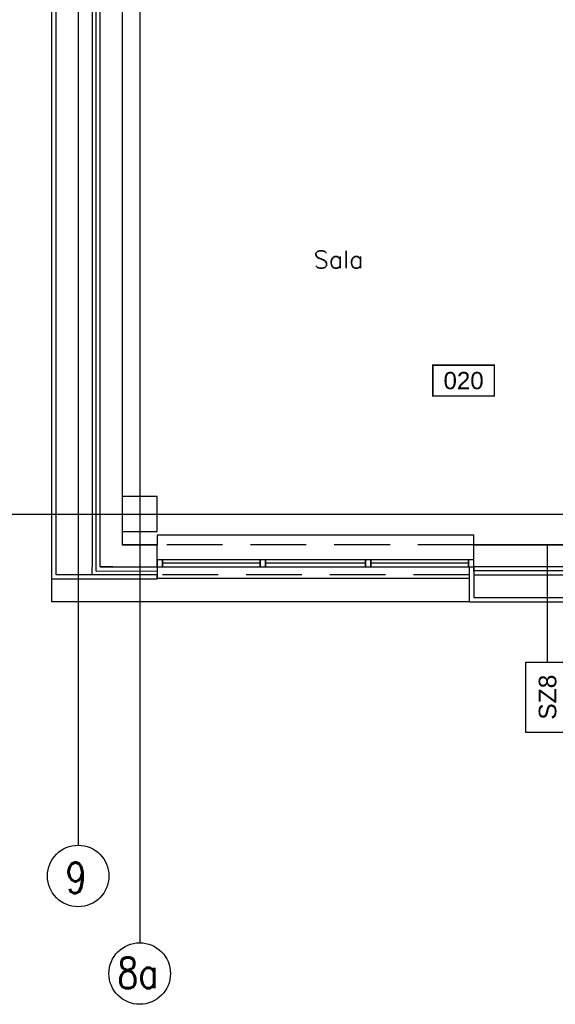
# Model space of a CAD drawing. Header units: centimetres. Extents: x -228435 to 111511, y -89367 to 428125.
# Tile 8 of 219: x -72505 to -66413, y -577 to 10624. Entities that reach past the tile are written whole.
import ezdxf
from ezdxf.enums import TextEntityAlignment as Align

# ---------------------------------------------------------------- set-up
doc = ezdxf.new("R2010")
doc.units = ezdxf.units.CM
doc.header["$LTSCALE"] = 50
doc.linetypes.add('DASHDOT2', pattern=[12.7, 6.35, -3.175, 0, -3.175])
doc.linetypes.add('HIDDEN', pattern=[9.525, 6.35, -3.175])
doc.layers.get('0').update_dxf_attribs({"color": 8})
for name, color, linetype in [('ARCH_INFO_AREA_ETYKIETY_200', 8, 'Continuous'), ('ARCH_INFO_OPISY_IST', 8, 'Continuous'), ('ARCH_INFO_OPISY_PRZEGRODY_IST', 8, 'Continuous'), ('ARCH_INFO_OSIE_IST', 8, 'DASHDOT2'), ('ARCH_INFO_OSIE_OPISY_IST', 8, 'Continuous'), ('ARCH_MUROWANE_IST', 8, 'Continuous'), ('ARCH_NIEWIDOK_IST', 8, 'HIDDEN'), ('ARCH_OCIEPLENIE_IST', 8, 'Continuous'), ('ARCH_PRZEKROJOWE_IST', 8, 'Continuous'), ('ARCH_WIDOK_IST', 8, 'Continuous'), ('ARCH_ŚLUSARKA_OKNA_IST', 8, 'Continuous'), ('ARCH_ŻELBET_IST', 8, 'Continuous'), ('Osie rzutów$0$ARCH_INFO_OSIE_OPISY_IST', 8, 'Continuous')]:
    doc.layers.add(name, color=color, linetype=linetype)
doc.styles.add('Arial', font='ARIAL.TTF')
doc.styles.add('ROMANS-250-CM', font='romans.shx', dxfattribs={"width": 0.8, "height": 50})
doc.styles.add('ROMANS-50-CM', font='romans.shx', dxfattribs={"width": 0.8, "height": 10})

# ---------------------------------------------------------------- blocks, each defined once
blk = doc.blocks.new('etykieta_numer')
at = {"color": 0, "linetype": 'ByBlock', "const_width": 2.44}
blk.add_lwpolyline([(-50, -50), (-50, 0), (50, 0), (50, -50)], close=True, dxfattribs=at)
at = {"color": 0, "linetype": 'ByBlock', "style": 'Arial'}
blk.add_attdef('AECAREA:NUMBER', text='', height=28, dxfattribs=at).set_placement((0, -25), align=Align.MIDDLE)
blk = doc.blocks.new('Osie rzutów')
at = {"layer": 'ARCH_INFO_OSIE_IST', "ltscale": 10}
for p, q in [((4930, 12510), (4930, 4623.3)), ((5000, 12510), (5000, 4512.3)), ((4436, 5000), (15156.5, 5000))]:
    blk.add_line(p, q, dxfattribs=at)
at = {"layer": 'ARCH_INFO_OSIE_OPISY_IST'}
for centre in [(4930, 4588.3), (5000, 4477.3)]:
    blk.add_circle(centre, 35, dxfattribs=at)
at = {"layer": 'ARCH_INFO_OSIE_OPISY_IST', "style": 'ROMANS-250-CM', "width": 0.8}
for s, p in [('9', (4915.6, 4568.8)), ('8a', (4974.5, 4460.5))]:
    blk.add_text(s, height=35, dxfattribs=at).set_placement(p)

msp = doc.modelspace()

# ---------------------------------------------------------------- linework, layer by layer
at = {"layer": 'ARCH_INFO_OPISY_PRZEGRODY_IST', "elevation": 630}
msp.add_lwpolyline([(-66500.0165, 3317.07035), (-66250.0165, 3317.07035), (-66250.0165, 2517.07035), (-66750.0165, 2517.07035), (-66750.0165, 3317.07035), (-66500.0165, 3317.07035), (-66500.0165, 4650)], dxfattribs=at)
at = {"layer": 'ARCH_MUROWANE_IST', "ltscale": 4}
for p, q in [((-71340, 4650, 630), (-70940, 4650, 630)), ((-67340, 4350, 630), (-67340, 4650, 630)), ((-62740, 4650, 630), (-67340, 4650, 630)), ((-71590, 4400, 630), (-70940, 4400, 630))]:
    msp.add_line(p, q, dxfattribs=at)
at = {"layer": 'ARCH_MUROWANE_IST', "ltscale": 4, "elevation": 630}
for points in [[(-71444.09692, 4400), (-71590, 4400), (-71590, 11150), (-71340, 11150), (-71340, 4650)], [(-71444.09692, 4400), (-71444.09692, 4400), (-70940, 4400), (-70940, 4650), (-71340, 4650)], [(-62740, 4400), (-62740, 4400), (-67340, 4400), (-67340, 4650), (-62740, 4650)]]:
    msp.add_lwpolyline(points, dxfattribs=at)
at = {"layer": 'ARCH_NIEWIDOK_IST', "ltscale": 2}
for p, q in [((-67340, 4650, 630), (-70940, 4650, 630)), ((-67390, 4310, 630), (-70940, 4310, 630))]:
    msp.add_line(p, q, dxfattribs=at)
at = {"layer": 'ARCH_OCIEPLENIE_IST'}
for p, q in [((-71635, 4350, 630), (-71635, 11150, 630)), ((-71635, 4350, 630), (-70940, 4355, 630)), ((-62740, 4350, 630), (-67340, 4355, 630))]:
    msp.add_line(p, q, dxfattribs=at)
at = {"layer": 'ARCH_PRZEKROJOWE_IST', "ltscale": 4}
for p, q in [((-72140, 4260, 630), (-72140, 11200, 630)), ((-72090, 4310, 630), (-72090, 11150, 630)), ((-67390, 4000, 630), (-67390, 4400, 630)), ((-67340, 4400, 630), (-67340, 4050, 630)), ((-70940, 4260, 630), (-72140, 4260, 630)), ((-72140, 4000, 630), (-72140, 4260, 630)), ((-71640, 4310, 630), (-72090, 4310, 630)), ((-70940, 4260, 630), (-70940, 4310, 630)), ((-67340, 4050, 630), (-62740, 4050, 630)), ((-67390, 4000, 630), (-72140, 4000, 630)), ((-67390, 4000, 630), (-62690, 4000, 630))]:
    msp.add_line(p, q, dxfattribs=at)
at = {"layer": 'ARCH_PRZEKROJOWE_IST', "ltscale": 4, "elevation": 630}
for points in [[(-71590, 11150), (-71680, 11150), (-71680, 4400), (-71680, 4400)], [(-70940, 4400), (-70940, 4310), (-71680, 4310), (-71680, 4400)], [(-67340, 4400), (-67340, 4310), (-62740, 4310), (-62740, 4400)]]:
    msp.add_lwpolyline(points, dxfattribs=at)
at = {"layer": 'ARCH_WIDOK_IST', "elevation": 630}
for points in [[(-67340, 4650), (-67340, 4760), (-70940, 4760), (-70940, 4650)], [(-70940, 4310), (-70940, 4270), (-67390, 4270)]]:
    msp.add_lwpolyline(points, dxfattribs=at)
at = {"layer": 'ARCH_ŚLUSARKA_OKNA_IST'}
for p, q in [((-69770, 4440, 630), (-70880, 4440, 630)), ((-68570, 4440, 630), (-69710, 4440, 630)), ((-67400.68171, 4440, 630), (-68510, 4440, 630))]:
    msp.add_line(p, q, dxfattribs=at)
at = {"layer": 'ARCH_ŚLUSARKA_OKNA_IST', "elevation": 630}
for points in [[(-70880, 4480), (-70940, 4480), (-70940, 4400), (-70880, 4400)], [(-69770, 4480), (-70880, 4480), (-70880, 4400), (-69770, 4400)], [(-69710, 4480), (-69770, 4480), (-69770, 4400), (-69710, 4400)], [(-68570, 4480), (-69710, 4480), (-69710, 4400), (-68570, 4400)], [(-68510, 4480), (-68570, 4480), (-68570, 4400), (-68510, 4400)], [(-67400.68171, 4480), (-68510, 4480), (-68510, 4400), (-67400.68171, 4400)], [(-67340.68171, 4480), (-67400.68171, 4480), (-67400.68171, 4400), (-67340.68171, 4400)]]:
    msp.add_lwpolyline(points, close=True, dxfattribs=at)
at = {"layer": 'ARCH_ŻELBET_IST', "ltscale": 4, "elevation": 630}
msp.add_lwpolyline([(-71340, 4800), (-70940, 4800), (-70940, 5200), (-71340, 5200)], close=True, dxfattribs=at)

# ---------------------------------------------------------------- block references
at = {"layer": 'ARCH_INFO_AREA_ETYKIETY_200', "linetype": 'Continuous', "lineweight": -3, "xscale": 7, "yscale": 7, "zscale": 10}
msp.add_blockref('etykieta_numer', (-67456.03045, 6693.87146, 630), dxfattribs=at).add_auto_attribs({'AECAREA:NUMBER': '020'})
at = {"layer": 'Osie rzutów$0$ARCH_INFO_OSIE_OPISY_IST', "xscale": 10, "yscale": 10, "zscale": 10}
msp.add_blockref('Osie rzutów', (-121140, -45000, 630), dxfattribs=at)

# ---------------------------------------------------------------- texts
at = {"layer": 'ARCH_INFO_OPISY_IST', "insert": (-69161.09223, 7995.88341, 630), "char_height": 200, "width": 2796.2290174, "attachment_point": 1, "style": 'ROMANS-50-CM'}
msp.add_mtext('{\\W1;Sala}', dxfattribs=at)
at = {"layer": 'ARCH_INFO_OPISY_PRZEGRODY_IST', "insert": (-66500.0165, 2917.07035, 630), "char_height": 200, "width": 800, "attachment_point": 5, "rotation": 90, "style": 'Arial'}
msp.add_mtext('SZ8', dxfattribs=at)

doc.saveas('drawing.dxf')
